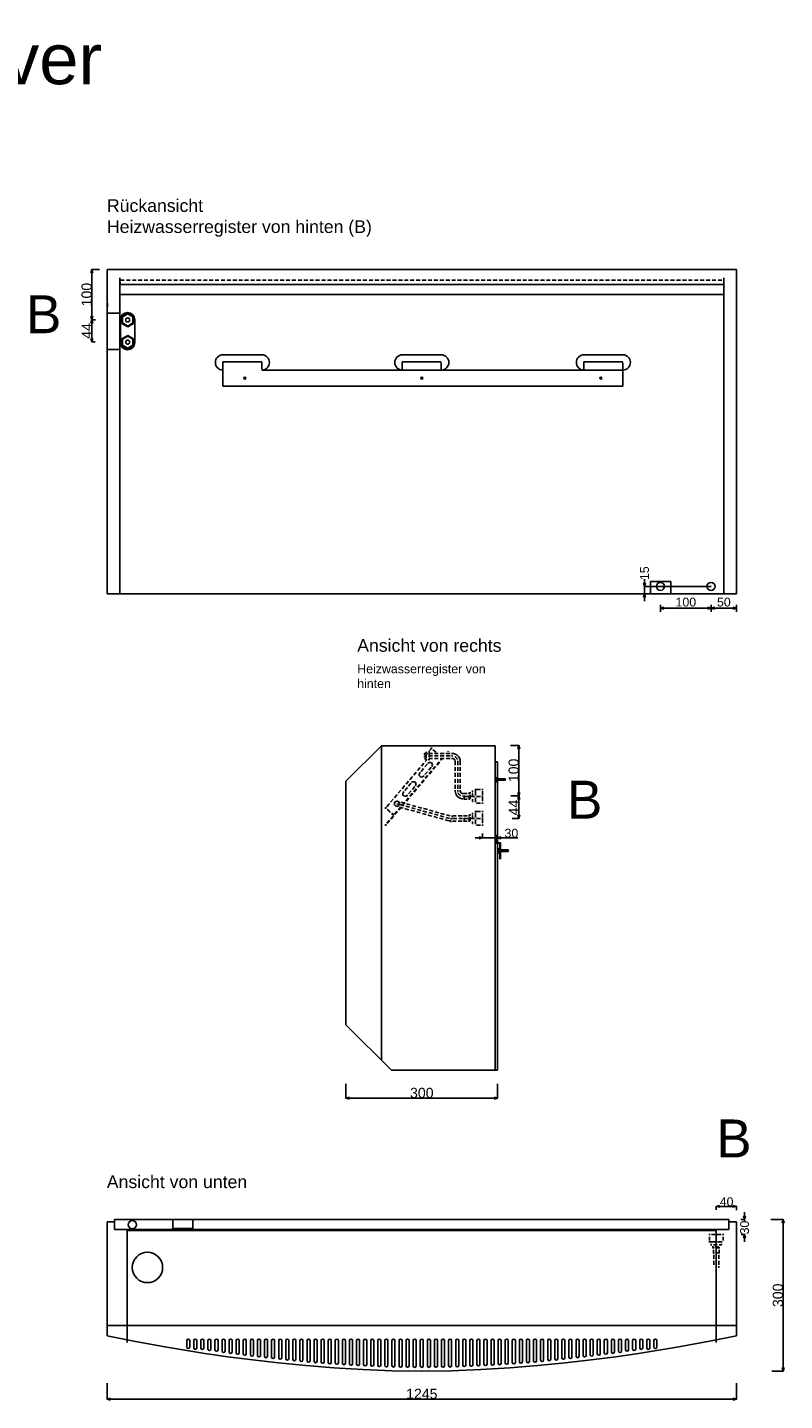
# Model space of a CAD drawing. Extents: x -655 to 3485, y -653 to 2062.
# Tile 6 of 6: x 1988 to 3485, y -653 to 2062. Entities that reach past the tile are written whole.
import ezdxf

# ---------------------------------------------------------------- set-up
doc = ezdxf.new("R2010")
doc.units = 0
doc.header["$MEASUREMENT"] = 0
for name, pattern in [('Achse', [11.5, 0, -4, 7.5, 0]), ('Hidden Line', [19.5611, 14.1111, -5.45]), ('Čerchovaná', [215, 100, -50, 15, -50])]:
    doc.linetypes.add(name, pattern=pattern)
for name, color, linetype in [('Desky', 7, 'Continuous'), ('Kóty délkové', 7, 'Continuous'), ('Nábytek a zařízení', 7, 'Continuous'), ('Oblouky a kružnice', 7, 'Continuous'), ('Střechy', 7, 'Continuous'), ('Textové bloky', 7, 'Continuous'), ('W_BETON_N2', 7, 'Continuous'), ('W_BETON_N4', 7, 'Continuous'), ('W_VERBLEND_N2', 7, 'Continuous'), ('Zdi', 7, 'Continuous'), ('Čáry', 7, 'Continuous')]:
    doc.layers.add(name, color=color, linetype=linetype)
doc.styles.add('GENERATED_STYLE_1', font='ARIAL.ttf')
doc.dimstyles.new('Dimstyle_4D6', dxfattribs={"dimtxt": 17.5, "dimasz": 7.125, "dimexe": 0.18, "dimexo": 0, "dimgap": 0.09, "dimtad": 1, "dimdec": 0, "dimzin": 0, "dimdsep": 46, "dimtxsty": 'GENERATED_STYLE_1', "dimblk": 'ARROWHEAD_3', "dimblk1": 'ARROWHEAD_3', "dimblk2": 'ARROWHEAD_3', "dimcen": 0.09, "dimclrd": 7, "dimclre": 7, "dimclrt": 7, "dimazin": 0, "dimtfac": 1, "dimtdec": 4, "dimtmove": 0, "dimatfit": 0, "dimfxl": 1, "dimtolj": 1, "dimtzin": 0, "dimarcsym": 0})
doc.dimstyles.new('Dimstyle_611', dxfattribs={"dimtxt": 17.5, "dimasz": 7.125, "dimexe": 0.18, "dimexo": 0, "dimgap": 0.09, "dimtad": 1, "dimdec": 0, "dimzin": 0, "dimdsep": 46, "dimtxsty": 'GENERATED_STYLE_1', "dimblk": 'ARROWHEAD_3', "dimblk1": 'ARROWHEAD_3', "dimblk2": 'ARROWHEAD_3', "dimcen": 0.09, "dimclrd": 7, "dimclre": 7, "dimclrt": 7, "dimazin": 0, "dimtfac": 1, "dimtdec": 4, "dimtmove": 0, "dimatfit": 0, "dimfxl": 1, "dimtolj": 1, "dimtzin": 0, "dimarcsym": 0})
doc.dimstyles.new('Peter', dxfattribs={"dimtxt": 20, "dimasz": 7.125, "dimexe": 0.18, "dimexo": 0, "dimgap": 0.09, "dimtad": 1, "dimdec": 0, "dimzin": 0, "dimdsep": 46, "dimtxsty": 'GENERATED_STYLE_1', "dimblk": 'ARROWHEAD_3', "dimblk1": 'ARROWHEAD_3', "dimblk2": 'ARROWHEAD_3', "dimcen": 0.09, "dimclrd": 7, "dimclre": 7, "dimclrt": 7, "dimazin": 0, "dimtfac": 1, "dimtdec": 4, "dimtmove": 0, "dimatfit": 0, "dimfxl": 1, "dimtolj": 1, "dimtzin": 0, "dimarcsym": 0})

# ---------------------------------------------------------------- blocks, each defined once
blk = doc.blocks.new('ARROWHEAD_3')
at = {"color": 0, "linetype": 'Continuous'}
blk.add_line((0, 0), (-1, 0), dxfattribs=at)
blk.add_lwpolyline([(-1, 0.2679), (0, 0), (-1, -0.2679)], dxfattribs=at)
blk = doc.blocks.new('*D78')
at = {"layer": 'Defpoints', "color": 0}
for p in [(3208.1, 957), (3339.5, 957), (3390, 942)]:
    blk.add_point(p, dxfattribs=at)
at = {"layer": 'Kóty délkové', "color": 7, "linetype": 'Continuous', "lineweight": -2}
for p, q in [((3339.5, 957), (3207.9, 957)), ((3208.1, 964.1), (3208.1, 971.2)), ((3208.1, 942), (3208.1, 957)), ((3390, 942), (3207.9, 942)), ((3208.1, 942), (3208.1, 927.7))]:
    blk.add_line(p, q, dxfattribs=at)
at = {"layer": 'Kóty délkové', "color": 7, "lineweight": -2, "xscale": 7.124999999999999, "yscale": 7.124999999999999, "zscale": 7.124999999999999}
for p, rotation in [((3208.1, 957), 270), ((3208.1, 942), 90)]:
    blk.add_blockref('ARROWHEAD_3', p, dxfattribs=dict(at, rotation=rotation))
at = {"layer": 'Kóty délkové', "color": 7, "linetype": 'Continuous', "insert": (3208.1, 983.1), "char_height": 17.5, "attachment_point": 5, "rotation": 90, "style": 'GENERATED_STYLE_1'}
blk.add_mtext('\\A1;15', dxfattribs=at)
blk = doc.blocks.new('*D10')
at = {"layer": 'Kóty délkové', "color": 7, "linetype": 'Continuous'}
for p, q in [((10507.9, 3814.1), (10407.9, 3814.1)), ((10507.9, 3814.1), (10500.7, 3816)), ((10507.9, 3814.1), (10500.7, 3812.2)), ((10507.9, 3821.1), (10507.9, 3807.1)), ((10507.9, 3814.1), (10515.2, 3816)), ((10558.4, 3814.1), (10507.9, 3814.1)), ((10507.9, 3814.1), (10515.2, 3812.2)), ((10558.4, 3814.1), (10551.2, 3816)), ((10558.4, 3814.1), (10551.2, 3812.2)), ((10558.4, 3821.1), (10558.4, 3807.1))]:
    blk.add_line(p, q, dxfattribs=at)
at = {"layer": 'Kóty délkové', "color": 7, "style": 'GENERATED_STYLE_1', "oblique": 0}
blk.add_text('50', height=17.5, dxfattribs=at).set_placement((10519.7, 3817.6))
blk = doc.blocks.new('*D11')
at = {"layer": 'Kóty délkové', "color": 7, "linetype": 'Continuous'}
for p, q in [((10407.9, 3821.1), (10407.9, 3807.1)), ((10407.9, 3814.1), (10415.2, 3816)), ((10507.9, 3814.1), (10407.9, 3814.1)), ((10407.9, 3814.1), (10415.2, 3812.2)), ((10507.9, 3814.1), (10500.7, 3816)), ((10507.9, 3814.1), (10500.7, 3812.2))]:
    blk.add_line(p, q, dxfattribs=at)
at = {"layer": 'Kóty délkové', "color": 7, "style": 'GENERATED_STYLE_1', "oblique": 0}
blk.add_text('100', height=17.5, dxfattribs=at).set_placement((10437.7, 3817.6))
blk = doc.blocks.new('*D127')
at = {"layer": 'Defpoints', "color": 0}
for p in [(2917.5, 610), (2887.5, 468.4), (2887.5, 459.9)]:
    blk.add_point(p, dxfattribs=at)
at = {"layer": 'Kóty délkové', "color": 7, "linetype": 'Continuous', "lineweight": -2}
for p, q in [((2917.5, 610), (2917.5, 459.7)), ((2887.5, 468.4), (2887.5, 459.7)), ((2887.5, 459.9), (2873.2, 459.9)), ((2917.5, 459.9), (2887.5, 459.9)), ((2917.5, 459.9), (2957.2, 459.9)), ((2917.5, 459.9), (2931.8, 459.9))]:
    blk.add_line(p, q, dxfattribs=at)
at = {"layer": 'Kóty délkové', "color": 7, "lineweight": -2, "xscale": 7.124999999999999, "yscale": 7.124999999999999, "zscale": 7.124999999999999}
for p, rotation in [((2887.5, 459.9), 359.9999999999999), ((2917.5, 459.9), 179.9999999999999)]:
    blk.add_blockref('ARROWHEAD_3', p, dxfattribs=dict(at, rotation=rotation))
at = {"layer": 'Kóty délkové', "color": 7, "linetype": 'Continuous', "insert": (2944.7, 468.9), "char_height": 17.5, "attachment_point": 5, "style": 'GENERATED_STYLE_1'}
blk.add_mtext('\\A1;30', dxfattribs=at)
blk = doc.blocks.new('*D132')
at = {"color": 7, "linetype": 'Continuous', "lineweight": -2}
for p, q in [((2617.5, -27), (2617.5, -55.3)), ((2917.5, -27), (2917.5, -55.3)), ((2624.6, -55.1), (2910.4, -55.1))]:
    blk.add_line(p, q, dxfattribs=at)
at = {"layer": 'Defpoints', "color": 0}
for p in [(2617.5, -27), (2917.5, -27), (2917.5, -55.1)]:
    blk.add_point(p, dxfattribs=at)
at = {"color": 7, "lineweight": -2, "xscale": 7.124999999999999, "yscale": 7.124999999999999, "zscale": 7.124999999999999, "rotation": 180}
blk.add_blockref('ARROWHEAD_3', (2617.5, -55.1), dxfattribs=at)
at = {"color": 7, "lineweight": -2, "xscale": 7.124999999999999, "yscale": 7.124999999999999, "zscale": 7.124999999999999}
blk.add_blockref('ARROWHEAD_3', (2917.5, -55.1), dxfattribs=at)
at = {"color": 7, "linetype": 'Continuous', "lineweight": 0, "insert": (2767.5, -44.8), "char_height": 20, "attachment_point": 5, "style": 'GENERATED_STYLE_1'}
blk.add_mtext('\\A1;300', dxfattribs=at)
blk = doc.blocks.new('*D133')
at = {"color": 7, "linetype": 'Continuous', "lineweight": -2}
for p, q in [((2943.2, 642.2), (2959.7, 642.2)), ((2959.6, 549.7), (2959.6, 635.1)), ((2943.3, 542.6), (2959.7, 542.6))]:
    blk.add_line(p, q, dxfattribs=at)
at = {"layer": 'Defpoints', "color": 0}
for p in [(2943.2, 642.2), (2959.6, 642.2), (2943.3, 542.6)]:
    blk.add_point(p, dxfattribs=at)
at = {"color": 7, "lineweight": -2, "xscale": 7.124999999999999, "yscale": 7.124999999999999, "zscale": 7.124999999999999}
for p, rotation in [((2959.6, 642.2), 90), ((2959.6, 542.6), 270)]:
    blk.add_blockref('ARROWHEAD_3', p, dxfattribs=dict(at, rotation=rotation))
at = {"color": 7, "linetype": 'Continuous', "lineweight": 0, "insert": (2949.3, 593.1), "char_height": 20, "attachment_point": 5, "rotation": 90, "style": 'GENERATED_STYLE_1'}
blk.add_mtext('\\A1;100', dxfattribs=at)
blk = doc.blocks.new('*D134')
at = {"color": 7, "linetype": 'Continuous', "lineweight": -2}
for p, q in [((2943.3, 542.6), (2959.7, 542.6)), ((2959.5, 505.4), (2959.5, 535.4)), ((2946.2, 498.2), (2959.7, 498.2))]:
    blk.add_line(p, q, dxfattribs=at)
at = {"layer": 'Defpoints', "color": 0}
for p in [(2943.3, 542.6), (2959.5, 542.6), (2946.2, 498.2)]:
    blk.add_point(p, dxfattribs=at)
at = {"color": 7, "lineweight": -2, "xscale": 7.124999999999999, "yscale": 7.124999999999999, "zscale": 7.124999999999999}
for p, rotation in [((2959.5, 542.6), 90), ((2959.5, 498.2), 270)]:
    blk.add_blockref('ARROWHEAD_3', p, dxfattribs=dict(at, rotation=rotation))
at = {"color": 7, "linetype": 'Continuous', "lineweight": 0, "insert": (2949.4, 519.6), "char_height": 20, "attachment_point": 5, "rotation": 90, "style": 'GENERATED_STYLE_1'}
blk.add_mtext('\\A1;44', dxfattribs=at)
blk = doc.blocks.new('SPLINE_2', base_point=(9313.4, 2299.5))
at = {"layer": 'W_VERBLEND_N2', "color": 7, "linetype": 'Continuous'}
blk.add_lwpolyline([(9313.4, 2299.5), (9366.6, 2288.6), (9427.6, 2277.4), (9507, 2264.5), (9552.4, 2258), (9601.1, 2251.7), (9652.5, 2245.8), (9706.3, 2240.5), (9762, 2236), (9819.1, 2232.5), (9877.2, 2230.3), (9935.9, 2229.5), (9994.6, 2230.3), (10052.7, 2232.5), (10109.8, 2236), (10165.5, 2240.5), (10219.3, 2245.8), (10270.7, 2251.7), (10319.4, 2258), (10364.8, 2264.5), (10444.2, 2277.4), (10505.2, 2288.6), (10558.4, 2299.5)], dxfattribs=at)
blk = doc.blocks.new('*D171')
at = {"layer": 'Defpoints', "color": 0}
for p in [(3398.3, -295), (3405.9, -295), (3398.8, -325)]:
    blk.add_point(p, dxfattribs=at)
at = {"layer": 'Kóty délkové', "color": 7, "linetype": 'Continuous', "lineweight": -2}
for p, q in [((3398.3, -295), (3406.1, -295)), ((3405.9, -295), (3405.9, -280.8)), ((3405.9, -295), (3405.9, -298.5)), ((3398.8, -325), (3406.1, -325)), ((3405.9, -325), (3405.9, -323.6)), ((3405.9, -325), (3405.9, -339.2))]:
    blk.add_line(p, q, dxfattribs=at)
at = {"layer": 'Kóty délkové', "color": 7, "lineweight": -2, "xscale": 7.124999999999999, "yscale": 7.124999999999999, "zscale": 7.124999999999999}
for p, rotation in [((3405.9, -295), 270), ((3405.9, -325), 90)]:
    blk.add_blockref('ARROWHEAD_3', p, dxfattribs=dict(at, rotation=rotation))
at = {"layer": 'Kóty délkové', "color": 7, "linetype": 'Continuous', "insert": (3405.9, -311), "char_height": 17.5, "attachment_point": 5, "rotation": 90, "style": 'GENERATED_STYLE_1'}
blk.add_mtext('\\A1;30', dxfattribs=at)
blk = doc.blocks.new('*D172')
at = {"layer": 'Defpoints', "color": 0}
for p in [(3390, -269.1), (3350, -275.9), (3390, -276.7)]:
    blk.add_point(p, dxfattribs=at)
at = {"layer": 'Kóty délkové', "color": 7, "linetype": 'Continuous', "lineweight": -2}
for p, q in [((3350, -275.9), (3350, -268.9)), ((3357.1, -269.1), (3382.9, -269.1)), ((3390, -276.7), (3390, -268.9))]:
    blk.add_line(p, q, dxfattribs=at)
at = {"layer": 'Kóty délkové', "color": 7, "lineweight": -2, "xscale": 7.124999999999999, "yscale": 7.124999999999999, "zscale": 7.124999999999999, "rotation": 180}
blk.add_blockref('ARROWHEAD_3', (3350, -269.1), dxfattribs=at)
at = {"layer": 'Kóty délkové', "color": 7, "lineweight": -2, "xscale": 7.124999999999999, "yscale": 7.124999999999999, "zscale": 7.124999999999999}
blk.add_blockref('ARROWHEAD_3', (3390, -269.1), dxfattribs=at)
at = {"layer": 'Kóty délkové', "color": 7, "linetype": 'Continuous', "insert": (3370.3, -260.1), "char_height": 17.5, "attachment_point": 5, "style": 'GENERATED_STYLE_1'}
blk.add_mtext('\\A1;40', dxfattribs=at)
blk = doc.blocks.new('*D175')
at = {"color": 7, "linetype": 'Continuous', "lineweight": -2}
for p, q in [((3458, -295), (3482.3, -295)), ((3482.1, -302.1), (3482.1, -587.9)), ((3459.9, -595), (3482.3, -595))]:
    blk.add_line(p, q, dxfattribs=at)
at = {"layer": 'Defpoints', "color": 0}
for p in [(3458, -295), (3459.9, -595), (3482.1, -595)]:
    blk.add_point(p, dxfattribs=at)
at = {"color": 7, "lineweight": -2, "xscale": 7.124999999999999, "yscale": 7.124999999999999, "zscale": 7.124999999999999}
for p, rotation in [((3482.1, -295), 90), ((3482.1, -595), 270)]:
    blk.add_blockref('ARROWHEAD_3', p, dxfattribs=dict(at, rotation=rotation))
at = {"color": 7, "linetype": 'Continuous', "lineweight": 0, "insert": (3471.8, -445), "char_height": 20, "attachment_point": 5, "rotation": 90, "style": 'GENERATED_STYLE_1'}
blk.add_mtext('\\A1;300', dxfattribs=at)
blk = doc.blocks.new('*D176')
at = {"color": 7, "linetype": 'Continuous', "lineweight": -2}
for p, q in [((2145, -619.1), (2145, -650.5)), ((3390, -619.1), (3390, -650.5)), ((2152.1, -650.3), (3382.9, -650.3))]:
    blk.add_line(p, q, dxfattribs=at)
at = {"layer": 'Defpoints', "color": 0}
for p in [(2145, -619.1), (3390, -619.1), (3390, -650.3)]:
    blk.add_point(p, dxfattribs=at)
at = {"color": 7, "lineweight": -2, "xscale": 7.124999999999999, "yscale": 7.124999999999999, "zscale": 7.124999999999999, "rotation": 180}
blk.add_blockref('ARROWHEAD_3', (2145, -650.3), dxfattribs=at)
at = {"color": 7, "lineweight": -2, "xscale": 7.124999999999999, "yscale": 7.124999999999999, "zscale": 7.124999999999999}
blk.add_blockref('ARROWHEAD_3', (3390, -650.3), dxfattribs=at)
at = {"color": 7, "linetype": 'Continuous', "lineweight": 0, "insert": (2767.5, -640), "char_height": 20, "attachment_point": 5, "style": 'GENERATED_STYLE_1'}
blk.add_mtext('\\A1;1245', dxfattribs=at)
blk = doc.blocks.new('*D202')
at = {"color": 7, "linetype": 'Continuous', "lineweight": -2}
for p, q in [((2130.3, 1584), (2114.8, 1584)), ((2115, 1491.2), (2115, 1576.9)), ((2122.1, 1484.1), (2114.8, 1484.1))]:
    blk.add_line(p, q, dxfattribs=at)
at = {"layer": 'Defpoints', "color": 0}
for p in [(2115, 1584), (2130.3, 1584), (2122.1, 1484.1)]:
    blk.add_point(p, dxfattribs=at)
at = {"color": 7, "lineweight": -2, "xscale": 7.124999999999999, "yscale": 7.124999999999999, "zscale": 7.124999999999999}
for p, rotation in [((2115, 1584), 90), ((2115, 1484.1), 270)]:
    blk.add_blockref('ARROWHEAD_3', p, dxfattribs=dict(at, rotation=rotation))
at = {"color": 7, "linetype": 'Continuous', "lineweight": 0, "insert": (2104.7, 1534.1), "char_height": 20, "attachment_point": 5, "rotation": 90, "style": 'GENERATED_STYLE_1'}
blk.add_mtext('\\A1;100', dxfattribs=at)
blk = doc.blocks.new('*D203')
at = {"color": 7, "linetype": 'Continuous', "lineweight": -2}
for p, q in [((2122.1, 1484.1), (2114.8, 1484.1)), ((2115, 1447.6), (2115, 1477)), ((2121.8, 1440.5), (2114.8, 1440.5))]:
    blk.add_line(p, q, dxfattribs=at)
at = {"layer": 'Defpoints', "color": 0}
for p in [(2115, 1484.1), (2122.1, 1484.1), (2121.8, 1440.5)]:
    blk.add_point(p, dxfattribs=at)
at = {"color": 7, "lineweight": -2, "xscale": 7.124999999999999, "yscale": 7.124999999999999, "zscale": 7.124999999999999}
for p, rotation in [((2115, 1484.1), 90), ((2115, 1440.5), 270)]:
    blk.add_blockref('ARROWHEAD_3', p, dxfattribs=dict(at, rotation=rotation))
at = {"color": 7, "linetype": 'Continuous', "lineweight": 0, "insert": (2104.9, 1462.3), "char_height": 20, "attachment_point": 5, "rotation": 90, "style": 'GENERATED_STYLE_1'}
blk.add_mtext('\\A1;44', dxfattribs=at)
blk = doc.blocks.new('DIM_4', base_point=(10507.9, 3814.1))
at = {"layer": 'Kóty délkové', "color": 7, "linetype": 'Continuous'}
dim = blk.add_linear_dim(base=(10507.9329, 3814.0913), p1=(10558.4076, 3842.2986), p2=(10507.9329, 3857.2986), angle=180, dimstyle='Dimstyle_611', dxfattribs=at)
dim.commit()
dim.dimension.update_dxf_attribs({"geometry": '*D10', "text_midpoint": (10526.4202, 3826.3413)})
dim = blk.add_aligned_dim(p1=(10507.9, 3857.3), p2=(10407.9, 3857.3), distance=43.2, dimstyle='Dimstyle_611', dxfattribs=at)
dim.commit()
dim.dimension.update_dxf_attribs({"geometry": '*D11', "text_midpoint": (10444.4, 3826.3)})

msp = doc.modelspace()

# ---------------------------------------------------------------- linework, layer by layer
at = {"layer": 'Desky', "color": 7, "linetype": 'Continuous'}
for p, q in [((3385, 1584), (2615, 1584)), ((3365, 1554), (2170, 1554)), ((3365, 1534), (2635, 1534)), ((2145, 957), (2145, 962)), ((3390, 957), (3390, 962))]:
    msp.add_line(p, q, dxfattribs=at)
at = {"layer": 'Desky', "color": 7, "linetype": 'Achse'}
msp.add_line((3365, 1563), (2170, 1563), dxfattribs=at)
at = {"layer": 'Nábytek a zařízení', "color": 7, "linetype": 'Continuous'}
for p, q in [((3215.4, 942), (3215, 942)), ((3216.5, 942), (3215.4, 942)), ((3218.4, 942), (3216.5, 942)), ((3220.9, 942), (3218.4, 942)), ((3223.9, 942), (3220.9, 942)), ((3227.5, 942), (3223.9, 942)), ((3231.5, 942), (3227.5, 942)), ((3235.7, 942), (3231.5, 942)), ((3240, 942), (3235.7, 942)), ((3244.3, 942), (3240, 942)), ((3248.6, 942), (3244.3, 942)), ((3252.5, 942), (3248.6, 942)), ((3256.1, 942), (3252.5, 942)), ((3259.2, 942), (3256.1, 942)), ((3261.7, 942), (3259.2, 942)), ((3263.5, 942), (3261.7, 942)), ((3264.6, 942), (3263.5, 942)), ((3265, 942), (3264.6, 942))]:
    msp.add_line(p, q, dxfattribs=at)
at = {"layer": 'Oblouky a kružnice', "color": 1, "linetype": 'Continuous'}
for centre, radius in [((2185.9, 1484), 4), ((2185.9, 1440), 4), ((2718.3, 527.2), 5)]:
    msp.add_circle(centre, radius, dxfattribs=at)
at = {"layer": 'Oblouky a kružnice', "color": 7, "linetype": 'Continuous'}
for centre, radius in [((2417.7, 1369), 2), ((2767.5, 1369), 2), ((3121.7, 1369), 2), ((3239.5, 957), 8), ((3339.5, 957), 8), ((2195, -305.3), 8), ((2225, -390), 30)]:
    msp.add_circle(centre, radius, dxfattribs=at)
for centre, radius, start, end in [((2185.7, 1484.8), 14, 0, 180), ((2185.7, 1438.8), 14, 180, 0), ((2374.2, 1400), 15, 90, 270), ((2451.2, 1400), 15, 270, 90), ((2729, 1400), 15, 90, 270), ((2806, 1400), 15, 270, 90), ((3088.2, 1400), 15, 90, 270), ((3165.2, 1400), 15, 270, 90)]:
    msp.add_arc(centre, radius, start, end, dxfattribs=at)
at = {"layer": 'Oblouky a kružnice', "color": 1, "linetype": 'Continuous'}
for centre, radius, start, end in [((2827.6, 610.8), 16, 0, 90), ((2783.4, 603.9), 5, 321.7648, 139.5836), ((2827.6, 610.8), 6, 0, 90), ((2751, 565.8), 5, 321.7648, 139.5836), ((2767.2, 584.8), 5, 139.5494, 321.4774), ((2734.8, 546.8), 5, 139.5494, 321.4774), ((2849.6, 552.8), 16, 180, 270), ((2849.6, 552.8), 6, 180, 270), ((2825.2, 503), 10, 249.7053, 269.6035), ((3345, -387.3), 10, 339.7053, 359.6035)]:
    msp.add_arc(centre, radius, start, end, dxfattribs=at)
at = {"layer": 'Oblouky a kružnice', "color": 1, "linetype": 'Achse'}
for centre, start, end in [((2827.6, 610.8), 0, 90), ((2849.6, 552.8), 180, 270)]:
    msp.add_arc(centre, 11, start, end, dxfattribs=at)
at = {"layer": 'Střechy', "color": 7, "linetype": 'Continuous'}
for p, q in [((2145, 1584), (3390, 1584)), ((3390, 1584), (3390, 1504)), ((2145.9, 1509.9), (2145.9, 1517)), ((3390, 1509.9), (3390, 1517)), ((3390, 1509.9), (3390, 1517))]:
    msp.add_line(p, q, dxfattribs=at)
at = {"layer": 'W_BETON_N2', "color": 7, "linetype": 'Continuous'}
for p, q in [((2687.5, 642), (2617.5, 572)), ((2687.5, 20), (2687.5, 642)), ((2617.5, 90), (2617.5, 572)), ((2707.5, 0), (2617.5, 90)), ((2160, -295), (2160, -315)), ((2145, -525), (2145, -505)), ((3390, -525), (3390, -505)), ((2302.5, -547.7), (2302.5, -534.3)), ((2308.5, -547.7), (2308.5, -534.5)), ((2316.5, -548.9), (2316.5, -534.3)), ((2322.5, -548.9), (2322.5, -534.5)), ((2330.5, -548.9), (2330.5, -534.3)), ((2336.5, -548.9), (2336.5, -534.5)), ((2344.5, -551.1), (2344.5, -534.3)), ((2350.5, -551.1), (2350.5, -534.5)), ((2358.5, -552.8), (2358.5, -534.3)), ((2364.5, -552.8), (2364.5, -534.5)), ((2372.5, -555.1), (2372.5, -534.3)), ((2378.5, -555.1), (2378.5, -534.5)), ((2386.5, -556.9), (2386.5, -534.3)), ((2392.5, -556.9), (2392.5, -534.5)), ((2400.5, -558.7), (2400.5, -534.3)), ((2406.5, -558.7), (2406.5, -534.5)), ((2414.5, -560.5), (2414.5, -534.3)), ((2420.5, -560.5), (2420.5, -534.5)), ((2428.5, -562.3), (2428.5, -534.3)), ((2434.5, -562.3), (2434.5, -534.5)), ((2442.5, -564.2), (2442.5, -534.3)), ((2448.5, -564.2), (2448.5, -534.5)), ((2456.5, -565.5), (2456.5, -534.3)), ((2462.5, -565.5), (2462.5, -534.5)), ((2470.5, -567.1), (2470.5, -534.3)), ((2476.5, -567.1), (2476.5, -534.5)), ((2484.5, -568.5), (2484.5, -534.3)), ((2490.5, -568.5), (2490.5, -534.5)), ((2498.5, -570), (2498.5, -534.3)), ((2504.5, -570.1), (2504.5, -534.5)), ((2512.5, -571.5), (2512.5, -534.3)), ((2518.5, -571.5), (2518.5, -534.5)), ((2526.5, -572.9), (2526.5, -534.3)), ((2532.5, -572.9), (2532.5, -534.5)), ((2540.5, -574.6), (2540.5, -534.3)), ((2546.5, -574.6), (2546.5, -534.5)), ((2554.5, -575.4), (2554.5, -534.3)), ((2560.5, -575.4), (2560.5, -534.5)), ((2568.5, -576.5), (2568.5, -534.3)), ((2574.5, -576.5), (2574.5, -534.5)), ((2582.5, -577.6), (2582.5, -534.3)), ((2588.5, -577.6), (2588.5, -534.5)), ((2596.5, -578.5), (2596.5, -534.3)), ((2602.5, -578.5), (2602.5, -534.5)), ((2610.5, -579.4), (2610.5, -534.3)), ((2616.5, -579.4), (2616.5, -534.5)), ((2624.5, -580.3), (2624.5, -534.3)), ((2630.5, -580.3), (2630.5, -534.5)), ((2638.5, -581.1), (2638.5, -534.3)), ((2644.5, -581.1), (2644.5, -534.5)), ((2652.5, -581.8), (2652.5, -534.3)), ((2658.5, -581.8), (2658.5, -534.5)), ((2666.5, -582.4), (2666.5, -534.3)), ((2672.5, -582.4), (2672.5, -534.5)), ((2680.5, -583), (2680.5, -534.3)), ((2686.5, -583), (2686.5, -534.5)), ((2694.5, -583.5), (2694.5, -534.3)), ((2700.5, -583.5), (2700.5, -534.5)), ((2708.5, -583.9), (2708.5, -534.3)), ((2714.5, -583.9), (2714.5, -534.5)), ((2722.5, -584.6), (2722.5, -534.3)), ((2728.5, -584.6), (2728.5, -534.5)), ((2736.5, -584.6), (2736.5, -534.3)), ((2742.5, -584.6), (2742.5, -534.5)), ((2750.5, -584.6), (2750.5, -534.3)), ((2756.5, -584.6), (2756.5, -534.5)), ((2764.5, -584.6), (2764.5, -534.3)), ((2770.5, -584.6), (2770.5, -534.5)), ((2778.5, -584.6), (2778.5, -534.5)), ((2784.5, -584.6), (2784.5, -534.3)), ((2792.5, -584.6), (2792.5, -534.5)), ((2798.5, -584.6), (2798.5, -534.3)), ((2806.5, -584.6), (2806.5, -534.5)), ((2812.5, -584.6), (2812.5, -534.3)), ((2820.5, -583.9), (2820.5, -534.5)), ((2826.5, -583.9), (2826.5, -534.3)), ((2834.5, -583.5), (2834.5, -534.5)), ((2840.5, -583.5), (2840.5, -534.3)), ((2848.5, -583), (2848.5, -534.5)), ((2854.5, -583), (2854.5, -534.3)), ((2862.5, -582.4), (2862.5, -534.5)), ((2868.5, -582.4), (2868.5, -534.3)), ((2876.5, -581.8), (2876.5, -534.5)), ((2882.5, -581.8), (2882.5, -534.3)), ((2890.5, -581.1), (2890.5, -534.5)), ((2896.5, -581.1), (2896.5, -534.3)), ((2904.5, -580.3), (2904.5, -534.5)), ((2910.5, -580.3), (2910.5, -534.3)), ((2918.5, -579.4), (2918.5, -534.5)), ((2924.5, -579.4), (2924.5, -534.3)), ((2932.5, -578.5), (2932.5, -534.5)), ((2938.5, -578.5), (2938.5, -534.3)), ((2946.5, -577.6), (2946.5, -534.5)), ((2952.5, -577.6), (2952.5, -534.3)), ((2960.5, -576.5), (2960.5, -534.5)), ((2966.5, -576.5), (2966.5, -534.3)), ((2974.5, -575.4), (2974.5, -534.5)), ((2980.5, -575.4), (2980.5, -534.3)), ((2988.5, -574.6), (2988.5, -534.5)), ((2994.5, -574.6), (2994.5, -534.3)), ((3002.5, -572.9), (3002.5, -534.5)), ((3008.5, -572.9), (3008.5, -534.3)), ((3016.5, -571.5), (3016.5, -534.5)), ((3022.5, -571.5), (3022.5, -534.3)), ((3030.5, -570.1), (3030.5, -534.5)), ((3036.5, -570), (3036.5, -534.3)), ((3044.5, -568.5), (3044.5, -534.5)), ((3050.5, -568.5), (3050.5, -534.3)), ((3058.5, -567.1), (3058.5, -534.5)), ((3064.5, -567.1), (3064.5, -534.3)), ((3072.5, -565.5), (3072.5, -534.5)), ((3078.5, -565.5), (3078.5, -534.3)), ((3086.5, -564.2), (3086.5, -534.5)), ((3092.5, -564.2), (3092.5, -534.3)), ((3100.5, -562.3), (3100.5, -534.5)), ((3106.5, -562.3), (3106.5, -534.3)), ((3114.5, -560.5), (3114.5, -534.5)), ((3120.5, -560.5), (3120.5, -534.3)), ((3128.5, -558.7), (3128.5, -534.5)), ((3134.5, -558.7), (3134.5, -534.3)), ((3142.5, -556.9), (3142.5, -534.5)), ((3148.5, -556.9), (3148.5, -534.3)), ((3156.5, -555.1), (3156.5, -534.5)), ((3162.5, -555.1), (3162.5, -534.3)), ((3170.5, -552.8), (3170.5, -534.5)), ((3176.5, -552.8), (3176.5, -534.3)), ((3184.5, -551.1), (3184.5, -534.5)), ((3190.5, -551.1), (3190.5, -534.3)), ((3198.5, -548.9), (3198.5, -534.5)), ((3204.5, -548.9), (3204.5, -534.3)), ((3212.5, -548.9), (3212.5, -534.5)), ((3218.5, -548.9), (3218.5, -534.3)), ((3226.5, -547.7), (3226.5, -534.5)), ((3232.5, -547.7), (3232.5, -534.3))]:
    msp.add_line(p, q, dxfattribs=at)
at = {"layer": 'W_BETON_N4', "color": 7, "linetype": 'Continuous'}
for centre, start, end in [((2305.5, -534.5), 0, 180), ((2319.5, -534.5), 0, 180), ((2333.5, -534.5), 0, 180), ((2347.5, -534.5), 0, 180), ((2361.5, -534.5), 0, 180), ((2375.5, -534.5), 0, 180), ((2389.5, -534.5), 0, 180), ((2403.5, -534.5), 0, 180), ((2417.5, -534.5), 0, 180), ((2431.5, -534.5), 0, 180), ((2445.5, -534.5), 0, 180), ((2459.5, -534.5), 0, 180), ((2473.5, -534.5), 0, 180), ((2487.5, -534.5), 0, 180), ((2501.5, -534.5), 0, 180), ((2515.5, -534.5), 0, 180), ((2529.5, -534.5), 0, 180), ((2543.5, -534.5), 0, 180), ((2557.5, -534.5), 0, 180), ((2571.5, -534.5), 0, 180), ((2585.5, -534.5), 0, 180), ((2599.5, -534.5), 0, 180), ((2613.5, -534.5), 0, 180), ((2627.5, -534.5), 0, 180), ((2641.5, -534.5), 0, 180), ((2655.5, -534.5), 0, 180), ((2669.5, -534.5), 0, 180), ((2683.5, -534.5), 0, 180), ((2697.5, -534.5), 0, 180), ((2711.5, -534.5), 0, 180), ((2725.5, -534.5), 0, 180), ((2739.5, -534.5), 0, 180), ((2753.5, -534.5), 0, 180), ((2767.5, -534.5), 0, 180), ((2781.5, -534.5), 0, 180), ((2795.5, -534.5), 0, 180), ((2809.5, -534.5), 0, 180), ((2823.5, -534.5), 0, 180), ((2837.5, -534.5), 0, 180), ((2851.5, -534.5), 0, 180), ((2865.5, -534.5), 0, 180), ((2879.5, -534.5), 0, 180), ((2893.5, -534.5), 0, 180), ((2907.5, -534.5), 0, 180), ((2921.5, -534.5), 0, 180), ((2935.5, -534.5), 0, 180), ((2949.5, -534.5), 0, 180), ((2963.5, -534.5), 0, 180), ((2977.5, -534.5), 0, 180), ((2991.5, -534.5), 0, 180), ((3005.5, -534.5), 0, 180), ((3019.5, -534.5), 0, 180), ((3033.5, -534.5), 0, 180), ((3047.5, -534.5), 0, 180), ((3061.5, -534.5), 0, 180), ((3075.5, -534.5), 0, 180), ((3089.5, -534.5), 0, 180), ((3103.5, -534.5), 0, 180), ((3117.5, -534.5), 0, 180), ((3131.5, -534.5), 0, 180), ((3145.5, -534.5), 0, 180), ((3159.5, -534.5), 0, 180), ((3173.5, -534.5), 0, 180), ((3187.5, -534.5), 0, 180), ((3201.5, -534.5), 0, 180), ((3215.5, -534.5), 0, 180), ((3229.5, -534.5), 0, 180), ((2305.5, -547.2), 180, 0), ((2319.5, -548.9), 180, 0), ((2333.5, -548.9), 180, 0), ((2347.5, -551.1), 180, 0), ((2361.5, -552.8), 180, 0), ((2375.5, -555.1), 180, 0), ((2389.5, -556.9), 180, 0), ((2403.5, -558.7), 180, 0), ((2417.5, -560.5), 180, 0), ((2431.5, -562.3), 180, 0), ((2445.5, -563.9), 180, 0), ((2459.5, -565.5), 180, 0), ((2473.5, -567.1), 180, 0), ((2487.5, -568.5), 180, 0), ((2501.5, -570.1), 180, 0), ((3033.5, -570.1), 180, 0), ((3047.5, -568.5), 180, 0), ((3061.5, -567.1), 180, 0), ((3075.5, -565.5), 180, 0), ((3089.5, -563.9), 180, 0), ((3103.5, -562.3), 180, 0), ((3117.5, -560.5), 180, 0), ((3131.5, -558.7), 180, 0), ((3145.5, -556.9), 180, 0), ((3159.5, -555.1), 180, 0), ((3173.5, -552.8), 180, 0), ((3187.5, -551.1), 180, 0), ((3201.5, -548.9), 180, 0), ((3215.5, -548.9), 180, 0), ((3229.5, -547.2), 180, 0), ((2515.5, -571.5), 180, 0), ((2529.5, -572.9), 180, 0), ((2543.5, -574.3), 180, 0), ((2557.5, -575.4), 180, 0), ((2571.5, -576.5), 180, 0), ((2585.5, -577.6), 180, 0), ((2599.5, -578.5), 180, 0), ((2613.5, -579.4), 180, 0), ((2627.5, -580.3), 180, 0), ((2641.5, -581.1), 180, 0), ((2655.5, -581.8), 180, 0), ((2669.5, -582.4), 180, 0), ((2683.5, -583), 180, 0), ((2697.5, -583.5), 180, 0), ((2711.5, -583.9), 180, 0), ((2725.5, -584.2), 180, 0), ((2739.5, -584.4), 180, 0), ((2753.5, -584.5), 180, 0), ((2767.5, -584.6), 180, 0), ((2781.5, -584.5), 180, 0), ((2795.5, -584.4), 180, 0), ((2809.5, -584.2), 180, 0), ((2823.5, -583.9), 180, 0), ((2837.5, -583.5), 180, 0), ((2851.5, -583), 180, 0), ((2865.5, -582.4), 180, 0), ((2879.5, -581.8), 180, 0), ((2893.5, -581.1), 180, 0), ((2907.5, -580.3), 180, 0), ((2921.5, -579.4), 180, 0), ((2935.5, -578.5), 180, 0), ((2949.5, -577.6), 180, 0), ((2963.5, -576.5), 180, 0), ((2977.5, -575.4), 180, 0), ((2991.5, -574.3), 180, 0), ((3005.5, -572.9), 180, 0), ((3019.5, -571.5), 180, 0)]:
    msp.add_arc(centre, 3, start, end, dxfattribs=at)
at = {"layer": 'Zdi', "color": 7, "linetype": 'Continuous'}
for p, q in [((2145, 1022), (2145, 1584)), ((2145.9, 1584), (2150.9, 1584)), ((2635, 1584), (3365, 1584)), ((3385, 1584), (3390, 1584)), ((2170, 942), (2170, 1567)), ((3365, 1567), (3365, 942)), ((2170, 1534), (3365, 1534)), ((2145, 962), (2145, 1509.9)), ((3390, 1517), (3390, 1022)), ((3390, 962), (3390, 1509.9)), ((2145, 957), (2145, 1017)), ((3390, 1017), (3390, 957)), ((2145, 957), (2145, 942)), ((3390, 957), (3390, 942)), ((2170, 942), (2145, 942)), ((3215, 942), (2170, 942)), ((3365, 942), (3265, 942)), ((3390, 942), (3365, 942))]:
    msp.add_line(p, q, dxfattribs=at)
at = {"layer": 'Čáry', "color": 7, "linetype": 'Achse'}
for p, q in [((2170.9, 1563), (2170.9, 1554)), ((3365, 1563), (3365, 1554)), ((2685.6, 495.9), (2684.8, 496.5))]:
    msp.add_line(p, q, dxfattribs=at)
at = {"layer": 'Čáry', "color": 7, "linetype": 'Continuous'}
for p, q in [((2169.7, 1497.3), (2145.9, 1497.3)), ((2171.7, 1438.8), (2171.7, 1484.8)), ((2199.7, 1438.8), (2199.7, 1484.8)), ((2169.7, 1425.3), (2145.9, 1425.3)), ((2374.2, 1415), (2451.3, 1415)), ((2729, 1415), (2806.1, 1415)), ((3088.2, 1415), (3165.3, 1415)), ((2374.2, 1401), (2451.2, 1401)), ((2374.2, 1353), (2374.2, 1401)), ((3165.2, 1385), (2451.2, 1385)), ((2806, 1401), (2729, 1401)), ((3165.2, 1401), (3088.2, 1401)), ((3165.2, 1353), (3165.2, 1385)), ((3165.2, 1353), (2374.2, 1353)), ((3220, 942), (3220, 967)), ((3260, 967), (3220, 967)), ((3260, 942), (3260, 967)), ((2912.5, 642), (2687.5, 642)), ((2912.5, 0), (2912.5, 642)), ((2917.5, 610), (2912.5, 610)), ((2917.5, 0), (2917.5, 610)), ((2912.5, 578.5), (2916.5, 578.5)), ((2912.5, 570.5), (2912.5, 578.5)), ((2912.5, 576.5), (2916.5, 576.5)), ((2912.5, 572.5), (2916.5, 572.5)), ((2912.5, 570.5), (2916.5, 570.5)), ((2916.5, 570.5), (2916.5, 578.5)), ((2916.5, 576.5), (2932.6, 576.5)), ((2916.5, 573.5), (2932.6, 573.5)), ((2932.6, 576.5), (2933.5, 575)), ((2932.6, 573.5), (2933.5, 575)), ((2913, 449), (2913, 466)), ((2914, 466), (2913, 466)), ((2914, 450), (2914, 466)), ((2913, 449), (2922, 449)), ((2914, 450), (2923, 450)), ((2918, 438), (2922, 438)), ((2918, 430), (2918, 438)), ((2918, 436), (2922, 436)), ((2922, 418), (2922, 449)), ((2922, 436), (2938.2, 436)), ((2923, 418), (2923, 450)), ((2938.2, 436), (2939, 434.5)), ((2938.2, 433), (2939, 434.5)), ((2918, 432), (2922, 432)), ((2918, 430), (2922, 430)), ((2922, 433), (2938.2, 433)), ((2923, 418), (2922, 418)), ((2917.5, 0), (2707.5, 0)), ((3375, -295), (2160, -295)), ((2160, -295), (2160, -315)), ((2275, -312.7), (2275, -295)), ((2315, -312.7), (2315, -295)), ((3375, -295), (3375, -315)), ((2145, -300), (2160, -300)), ((2145, -300), (2145, -505)), ((2160, -315), (3375, -315)), ((2185, -317), (3350, -317)), ((2185, -317), (2185, -538.3)), ((2295, -312.7), (2275, -312.7)), ((2295, -312.7), (2315, -312.7)), ((3350, -317), (3350, -538.1)), ((3390, -300), (3375, -300)), ((3390, -300), (3390, -505)), ((2145, -505), (3390, -505))]:
    msp.add_line(p, q, dxfattribs=at)
at = {"layer": 'Čáry', "color": 1, "linetype": 'Continuous'}
for p, q in [((2185.9, 1497.5), (2174.2, 1490.7)), ((2175.5, 1490), (2185.9, 1496)), ((2197.6, 1490.7), (2185.9, 1497.5)), ((2185.9, 1496), (2196.2, 1490)), ((2174.2, 1490.7), (2174.2, 1477.2)), ((2174.2, 1477.2), (2185.9, 1470.5)), ((2175.5, 1478), (2175.5, 1490)), ((2185.9, 1472), (2175.5, 1478)), ((2196.3, 1478), (2185.9, 1472)), ((2185.9, 1470.5), (2197.6, 1477.2)), ((2196.2, 1490), (2196.3, 1478)), ((2197.6, 1477.2), (2197.6, 1490.7)), ((2185.9, 1453.5), (2174.2, 1446.7)), ((2174.2, 1446.7), (2174.2, 1433.2)), ((2175.5, 1446), (2185.9, 1452)), ((2175.5, 1434), (2175.5, 1446)), ((2197.6, 1446.7), (2185.9, 1453.5)), ((2185.9, 1452), (2196.2, 1446)), ((2196.2, 1446), (2196.3, 1434)), ((2197.6, 1433.2), (2197.6, 1446.7)), ((2174.2, 1433.2), (2185.9, 1426.5)), ((2185.9, 1428), (2175.5, 1434)), ((2196.3, 1434), (2185.9, 1428)), ((2185.9, 1426.5), (2197.6, 1433.2))]:
    msp.add_line(p, q, dxfattribs=at)
at = {"layer": 'Čáry', "color": 7, "linetype": 'Hidden Line'}
for p, q in [((2451.2, 1401), (2451.2, 1385)), ((2729, 1401), (2729, 1385)), ((2806, 1385), (2806, 1401)), ((3088.2, 1401), (3088.2, 1385)), ((3165.2, 1385), (3165.2, 1401))]:
    msp.add_line(p, q, dxfattribs=at)
at = {"layer": 'Čáry', "color": 1, "linetype": 'Achse'}
for p, q in [((2774, 625.2), (2772.8, 625.2)), ((2772.8, 625.2), (2772.8, 618.4)), ((2774, 616.1), (2774, 627.6)), ((2774, 627.6), (2776.1, 627.6)), ((2781.9, 628.8), (2776.1, 628.8)), ((2776.1, 628.8), (2776.1, 614.9)), ((2778.3, 626.8), (2786.9, 636.9)), ((2781.9, 614.9), (2781.9, 628.8)), ((2827.6, 626.8), (2781.9, 626.8)), ((2786.3, 636.2), (2797.3, 626.8)), ((2786.9, 636.9), (2798.9, 626.8)), ((2816.1, 626.8), (2819.6, 630.9)), ((2817.4, 626.8), (2820.4, 630.3)), ((2820.4, 630.3), (2819.6, 630.9)), ((2695.7, 485.4), (2807.6, 616.8)), ((2695.7, 518.2), (2778, 614.9)), ((2696.5, 484.8), (2808.9, 616.8)), ((2763.4, 588.1), (2779.6, 607.1)), ((2771.1, 581.7), (2787.3, 600.8)), ((2827.6, 621.8), (2772.8, 621.8)), ((2772.8, 618.4), (2774, 618.4)), ((2776.1, 616.1), (2774, 616.1)), ((2776.1, 614.9), (2781.9, 614.9)), ((2827.6, 616.8), (2781.9, 616.8)), ((2833.6, 552.8), (2833.6, 614.6)), ((2838.6, 552.8), (2838.6, 614.6)), ((2843.6, 552.8), (2843.6, 614.6)), ((2731, 550), (2747.2, 569)), ((2738.7, 543.6), (2754.9, 562.7)), ((2851.5, 546.8), (2849.6, 546.8)), ((2851.5, 547.3), (2851.5, 536.3)), ((2861.5, 547.3), (2851.5, 547.3)), ((2861.5, 547.8), (2861.5, 535.8)), ((2863.5, 547.8), (2861.5, 547.8)), ((2863.5, 548.8), (2863.5, 534.8)), ((2867.5, 548.8), (2863.5, 548.8)), ((2873.5, 551.8), (2867.5, 551.8)), ((2867.5, 551.8), (2867.5, 531.8)), ((2887.5, 555.3), (2873.5, 555.3)), ((2873.5, 555.3), (2873.5, 528.3)), ((2887.5, 528.3), (2887.5, 555.3)), ((2695.7, 518.2), (2711.9, 504.4)), ((2696.4, 519), (2712.6, 505.2)), ((2824.9, 492.2), (2717, 522.4)), ((2826.3, 497.1), (2718.3, 527.2)), ((2827.6, 501.9), (2719.6, 532)), ((2887.5, 541.8), (2849.6, 541.8)), ((2851.5, 536.8), (2849.6, 536.8)), ((2861.5, 536.3), (2851.5, 536.3)), ((2863.5, 535.8), (2861.5, 535.8)), ((2867.5, 534.8), (2863.5, 534.8)), ((2873.5, 531.8), (2867.5, 531.8)), ((2887.5, 528.3), (2873.5, 528.3)), ((2887.5, 498), (2824.2, 498)), ((2851.5, 493), (2825.1, 493)), ((2851.5, 503), (2825.2, 503)), ((2851.5, 503.5), (2851.5, 492.5)), ((2861.5, 503.5), (2851.5, 503.5)), ((2861.5, 492.5), (2851.5, 492.5)), ((2861.5, 504), (2861.5, 492)), ((2863.5, 504), (2861.5, 504)), ((2863.5, 492), (2861.5, 492)), ((2863.5, 505), (2863.5, 491)), ((2867.5, 505), (2863.5, 505)), ((2867.5, 491), (2863.5, 491)), ((2873.5, 508), (2867.5, 508)), ((2867.5, 508), (2867.5, 488)), ((2887.5, 511.5), (2873.5, 511.5)), ((2873.5, 511.5), (2873.5, 484.5)), ((2887.5, 484.5), (2887.5, 511.5)), ((2873.5, 488), (2867.5, 488)), ((2887.5, 484.5), (2873.5, 484.5)), ((3363.5, -325), (3336.5, -325)), ((3336.5, -325), (3336.5, -339)), ((3350, -325), (3350, -388.3)), ((3363.5, -325), (3363.5, -339)), ((3336.5, -339), (3363.5, -339)), ((3340, -339), (3340, -345)), ((3340, -345), (3360, -345)), ((3343, -345), (3343, -349)), ((3343, -349), (3357, -349)), ((3344, -349), (3344, -351)), ((3344, -351), (3356, -351)), ((3344.5, -351), (3344.5, -361)), ((3355.5, -351), (3355.5, -361)), ((3356, -349), (3356, -351)), ((3357, -345), (3357, -349)), ((3360, -339), (3360, -345)), ((3344.5, -361), (3355.5, -361)), ((3345, -361), (3345, -387.3)), ((3355, -361), (3355, -387.4))]:
    msp.add_line(p, q, dxfattribs=at)
at = {"layer": 'Čáry', "color": 7, "linetype": 'Čerchovaná'}
for p, q in [((2916.5, 576.1), (2932.9, 576.1)), ((2916.5, 573.9), (2932.9, 573.9)), ((2922, 435.6), (2938.4, 435.6)), ((2922, 433.4), (2938.4, 433.4))]:
    msp.add_line(p, q, dxfattribs=at)

# ---------------------------------------------------------------- block references
at = {"layer": 'Kóty délkové', "color": 7, "linetype": 'Continuous'}
msp.add_blockref('DIM_4', (3339.5, 913.8), dxfattribs=at)
at = {"layer": 'W_VERBLEND_N2', "color": 7, "linetype": 'Continuous'}
msp.add_blockref('SPLINE_2', (2145, -525), dxfattribs=at)

# ---------------------------------------------------------------- texts
at = {"layer": 'Textové bloky', "color": 7, "style": 'GENERATED_STYLE_1'}
for s, insert, char_height, width, attachment_point in [('{DRY500 Metal, Silver}', (1467.5, 1990.9), 100, 4039.113, 5), ('{Rückansicht\\PHeizwasserregister von hinten (B)}', (2144.8, 1722.7), 25, 750, 1), ('{\\C1;B}', (1984.8, 1532.7), 75, 291.06, 1), ('{Ansicht von rechts}', (2639.8, 852.7), 25, 470.248, 1), ('{Heizwasserregister von hinten}', (2639.8, 802.7), 17.5, 255.516, 1), ('{\\C1;B}', (3054.8, 572.7), 75, 291.06, 1), ('{\\C1;B}', (3349.8, -97.3), 75, 291.06, 1), ('{Ansicht von unten}', (2144.6, -208), 25, 340.436, 1)]:
    msp.add_mtext(s, dxfattribs=dict(at, insert=insert, char_height=char_height, width=width, attachment_point=attachment_point))

# ---------------------------------------------------------------- dimensions: what is measured, and where the dimension line sits
at = {"linetype": 'Continuous', "lineweight": 0}
for base, p1, p2, picture, middle in [((2115, 1584), (2122.1, 1484.1), (2130.3, 1584), '*D202', (2104.7, 1534.1)), ((2115, 1484.1), (2121.8, 1440.5), (2122.1, 1484.1), '*D203', (2104.9, 1462.3)), ((3482.1, -595), (3458, -295), (3459.9, -595), '*D175', (3471.8, -445))]:
    dim = msp.add_linear_dim(base=base, p1=p1, p2=p2, angle=90, dimstyle='Peter', dxfattribs=at)
    dim.commit()
    dim.dimension.update_dxf_attribs({"geometry": picture, "text_midpoint": middle})
for base, p1, p2, picture, middle in [((2959.6, 642.2), (2943.3, 542.6), (2943.2, 642.2), '*D133', (2959.6, 593.1)), ((2959.5, 542.6), (2946.2, 498.2), (2943.3, 542.6), '*D134', (2959.5, 519.6))]:
    dim = msp.add_linear_dim(base=base, p1=p1, p2=p2, angle=90, dimstyle='Peter', dxfattribs=at)
    dim.commit()
    dim.dimension.update_dxf_attribs({"geometry": picture, "text_midpoint": middle, "dimtype": 160})
dim = msp.add_linear_dim(base=(2917.5, -55.1), p1=(2617.5, -27), p2=(2917.5, -27), dimstyle='Peter', dxfattribs=at)
dim.commit()
dim.dimension.update_dxf_attribs({"geometry": '*D132', "text_midpoint": (2767.5, -55.1), "dimtype": 160})
dim = msp.add_linear_dim(base=(3390, -650.3), p1=(2145, -619.1), p2=(3390, -619.1), dimstyle='Peter', dxfattribs=at)
dim.commit()
dim.dimension.update_dxf_attribs({"geometry": '*D176', "text_midpoint": (2767.5, -640)})
at = {"layer": 'Kóty délkové', "color": 7, "linetype": 'Continuous'}
dim = msp.add_linear_dim(base=(3208.1, 957), p1=(3390, 942), p2=(3339.5, 957), angle=90, dimstyle='Dimstyle_611', dxfattribs=at)
dim.commit()
dim.dimension.update_dxf_attribs({"geometry": '*D78', "text_midpoint": (3208.1, 983.1), "text_rotation": 90})
for base, p1, p2, dimstyle, picture, middle in [((2887.5, 459.9), (2917.5, 610), (2887.5, 468.4), 'Dimstyle_4D6', '*D127', (2944.7, 459.9)), ((3390, -269.1), (3350, -275.9), (3390, -276.7), 'Dimstyle_611', '*D172', (3370.3, -269.1))]:
    dim = msp.add_linear_dim(base=base, p1=p1, p2=p2, angle=180, dimstyle=dimstyle, dxfattribs=at)
    dim.commit()
    dim.dimension.update_dxf_attribs({"geometry": picture, "text_midpoint": middle, "dimtype": 160})
dim = msp.add_linear_dim(base=(3405.9, -295), p1=(3398.8, -325), p2=(3398.3, -295), angle=90, dimstyle='Dimstyle_611', dxfattribs=at)
dim.commit()
dim.dimension.update_dxf_attribs({"geometry": '*D171', "text_midpoint": (3405.9, -311), "dimtype": 160, "text_rotation": 90})

doc.saveas('drawing.dxf')
